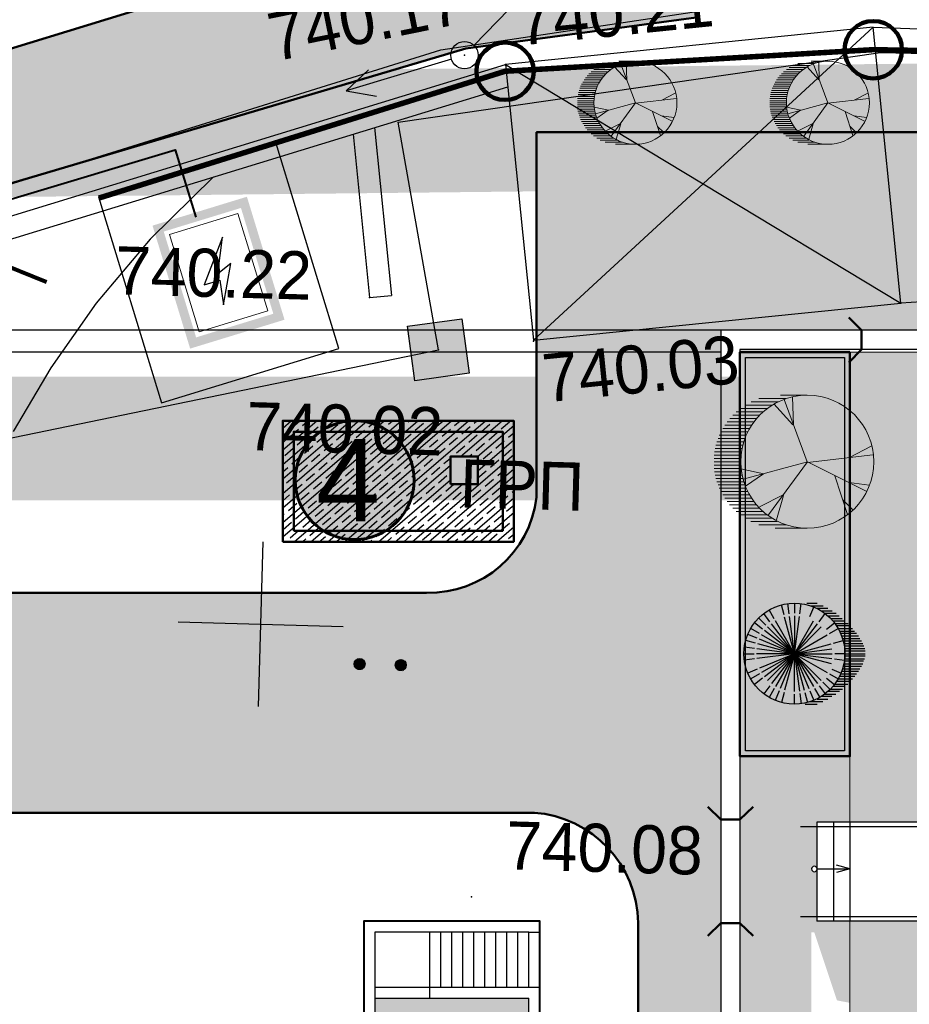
# Model space of a CAD drawing. Header units: millimetres. Extents: x -257011 to 237647566, y 2784933 to 6706507.
# Tile 21 of 256: x 10241903 to 10258082, y 2944219 to 2962128. Entities that reach past the tile are written whole.
import ezdxf
from ezdxf import colors
from ezdxf.entities.mleader import LeaderData, LeaderLine
from ezdxf.math import Vec2, Vec3

# ---------------------------------------------------------------- set-up
doc = ezdxf.new("R2010")
doc.units = ezdxf.units.MM
doc.header["$LTSCALE"] = 1000
doc.header["$PDMODE"] = 32
doc.header["$PDSIZE"] = 0.3
doc.linetypes.add('Д_ТРОТ_ТРУБА', pattern=[3, 1.5, -1.5])
doc.linetypes.add('НАВЕС_ОПОРЫ', pattern=[3, 2, -1])
for name, color, linetype in [('(001) Сетка', 92, 'Continuous'), ('(002) Рамка', 7, 'Continuous'), ('(004) Точки рельефа', 7, 'Continuous'), ('(007) Здания', 7, 'Continuous'), ('(013) Газ', 40, 'ИК_Газопровод -------г--------'), ('(013) Газопровод', 30, 'ИК_Газопровод -------г--------'), ('(022) Возд. Линии', 7, 'Continuous'), ('(025) Дорога', 7, 'Continuous'), ('(036) Растительность', 7, 'Continuous'), ('(040) Ограда', 7, 'Continuous'), ('TREE', 74, 'Continuous')]:
    doc.layers.add(name, color=color, linetype=linetype)
for name, color, linetype, lineweight in [('(032) Горизонтали утолщенные', 32, 'Continuous', 30), ('.', 7, 'Continuous', 15), ('1 chiziqlar', 7, 'Continuous', 30), ('expl', 234, 'Continuous', 13), ('Ф А С А Д', 250, 'Continuous', 15)]:
    doc.layers.add(name, color=color, linetype=linetype, lineweight=lineweight)
doc.styles.add('ATTR', font='romans.shx', dxfattribs={"width": 0.8, "height": 0.470416})
doc.styles.add('BM-431', font='txt')
doc.styles.add('D-431', font='txt', dxfattribs={"width": 2})
doc.styles.add('Roman', font='romans')
doc.styles.get("Standard").update_dxf_attribs({"font": 'ARIALN.TTF'})
doc.styles.add('X_ISO', font='isocpeui.ttf')
doc.linetypes.add('FENCELINE1', pattern='A,6.35,-2.54,[133,ltypeshp.shx,S=2.54,R=0,X=-2.54,Y=0],-2.54,25.4', length=36.83)
doc.linetypes.add('FENCELINE2', pattern='A,6.35,-2.54,[132,ltypeshp.shx,S=2.54,R=0,X=-2.54,Y=0],-2.54,25.4', length=36.83)
doc.linetypes.add('KANALIS_K', pattern='A,1,["<",Standard,S=1.8,R=0,X=-0.9,Y=-0.9],3,-1,["К",Standard,S=1.8,R=0,X=-0.9,Y=-0.9],-1,10', length=16)
doc.linetypes.add('ИК_Воздушка ------- --------', pattern='A,9,-0.6,["Z",Standard,S=1.2,R=70,X=0.6,Y=-0.65],-1', length=10.6)
doc.linetypes.add('ИК_Газопровод -------г--------', pattern='A,9,-0.6,["Г",Standard,S=1.2,R=0,X=0,Y=-0.6],-1.2', length=10.8)
doc.linetypes.add('ОГРАДА_БЕТ', pattern='A,4,["|",Standard,S=0.8,R=0,X=0,Y=-0.8],4', length=8)

# ---------------------------------------------------------------- blocks, each defined once
blk = doc.blocks.new('U1072')
blk.add_hatch(color=7).paths.add_polyline_path([(-0.5, 0.5), (0.5, 0.5), (0.5, -0.5), (-0.5, -0.5)])
at = {"color": 7}
blk.add_lwpolyline([(-0.5, 0.5), (0.5, 0.5), (0.5, -0.5), (-0.5, -0.5)], close=True, dxfattribs=at)
at = {"color": 4, "oblique": 15}
blk.add_attdef('Z', (1.239086, -0.955993), '', height=2, dxfattribs=at)
blk = doc.blocks.new('S1')
at = {"layer": '(022) Возд. Линии'}
for p, q in [((-2, 0), (-1.5, 0.25)), ((-2, 0), (-1.5, -0.25)), ((0, 0), (-2, 0))]:
    blk.add_line(p, q, dxfattribs=at)
blk = doc.blocks.new('S2')
at = {"layer": '(022) Возд. Линии'}
for p, q in [((2, 0), (1.5, 0.25)), ((0, 0), (2, 0)), ((2, 0), (1.5, -0.25))]:
    blk.add_line(p, q, dxfattribs=at)
blk = doc.blocks.new('*U1755')
at = {"layer": '(022) Возд. Линии'}
for name, p, rotation in [('S1', (0.17, 0.186), 227.5256469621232), ('S2', (-0.234, -0.078), 198.3658346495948)]:
    blk.add_blockref(name, p, dxfattribs=dict(at, rotation=rotation))
blk = doc.blocks.new('STOLB')
at = {"layer": '(022) Возд. Линии'}
blk.add_circle((0, 0), 0.25, dxfattribs=at)
blk = doc.blocks.new('*X70')
at = {"color": 0}
for p, q in [((1.87, 2.15), (2.13, 2.15)), ((1.88, 2.16), (2.12, 2.16)), ((1.9, 2.17), (2.11, 2.17)), ((1.91, 2.18), (2.09, 2.18)), ((1.94, 2.19), (2.06, 2.19)), ((1.8, 2.04), (2.2, 2.04)), ((1.8, 2.03), (2.2, 2.03)), ((1.8, 2.02), (2.2, 2.02)), ((1.8, 2.01), (2.2, 2.01)), ((1.8, 2), (2.2, 2)), ((1.8, 1.99), (2.2, 1.99)), ((1.8, 1.98), (2.2, 1.98)), ((1.8, 1.97), (2.2, 1.97)), ((1.8, 1.96), (2.2, 1.96)), ((1.81, 2.07), (2.19, 2.07)), ((1.81, 2.06), (2.19, 2.06)), ((1.81, 2.05), (2.19, 2.05)), ((1.81, 1.95), (2.19, 1.95)), ((1.81, 1.94), (2.19, 1.94)), ((1.81, 1.93), (2.19, 1.93)), ((1.82, 2.09), (2.18, 2.09)), ((1.82, 2.08), (2.18, 2.08)), ((1.82, 1.92), (2.18, 1.92)), ((1.82, 1.91), (2.18, 1.91)), ((1.83, 2.11), (2.17, 2.11)), ((1.83, 2.1), (2.17, 2.1)), ((1.83, 1.9), (2.17, 1.9)), ((1.83, 1.89), (2.17, 1.89)), ((1.84, 2.12), (2.16, 2.12)), ((1.84, 1.88), (2.16, 1.88)), ((1.85, 2.13), (2.15, 2.13)), ((1.85, 1.87), (2.15, 1.87)), ((1.86, 2.14), (2.14, 2.14)), ((1.86, 1.86), (2.14, 1.86)), ((1.87, 1.85), (2.13, 1.85)), ((1.88, 1.84), (2.12, 1.84)), ((1.9, 1.83), (2.11, 1.83)), ((1.91, 1.82), (2.09, 1.82)), ((1.94, 1.81), (2.06, 1.81))]:
    blk.add_line(p, q, dxfattribs=at)
blk = doc.blocks.new('I04100')
blk.add_circle((0, 0), 0.2)
blk.add_blockref('*X70', (-2, -2))
blk = doc.blocks.new('Setka')
at = {"layer": '(001) Сетка'}
for p, q in [((0, 1.5), (0, -1.5)), ((-1.5, 0), (1.5, 0))]:
    blk.add_line(p, q, dxfattribs=at)
blk = doc.blocks.new('kjvklglhl')
at = {"layer": '(004) Точки рельефа'}
for p in [(293.233, 535.259), (293.983, 535.111), (301.294, 530.976), (291.632, 530.802), (294.633, 530.095), (292.909, 529.889), (293.793, 519.958)]:
    blk.add_point(p, dxfattribs=at)
at = {"layer": '(007) Здания', "color": 0, "linetype": 'НАВЕС_ОПОРЫ'}
blk.add_lwpolyline([(293.983, 535.111), (294.631, 530.112), (301.294, 530.976), (300.646, 535.974)], close=True, dxfattribs=at)
for points in [[(294.631, 530.112), (300.646, 535.974)], [(293.983, 535.111), (301.294, 530.976)]]:
    blk.add_lwpolyline(points, dxfattribs=at)
at = {"layer": '(007) Здания'}
for points in [[(300.697, 535.578), (306.476, 535.529), (328.895, 535.881)], [(263.643, 524.447), (294.035, 534.706)], [(291.635, 533.896), (292.029, 530.854)], [(291.248, 533.766), (291.632, 530.802)], [(291.632, 530.802), (292.029, 530.854)]]:
    blk.add_lwpolyline(points, dxfattribs=at)
at = {"layer": '(013) Газ', "linetype": 'ИК_Воздушка ------- --------', "ltscale": 0.5, "flags": 128}
blk.add_lwpolyline([(292.909, 529.889), (292.062, 534.008), (300.797, 535.523), (378.045, 536.01), (380.152, 536.01), (380.512, 520.117), (378.614, 520.082), (373.886, 519.972), (374, 516.282), (339.283, 515.209), (339.606, 502.365), (340.619, 488.79), (341.059, 475.484), (341.059, 475.484), (344.329, 475.58), (345.717, 447.337), (345.717, 447.337)], dxfattribs=at)
at = {"layer": '(013) Газопровод', "ltscale": 0.5, "flags": 128}
blk.add_lwpolyline([(258.816, 521.941), (263.562, 522.973), (292.909, 529.889)], dxfattribs=at)
at = {"layer": '(025) Дорога', "linetype": 'Д_ТРОТ_ТРУБА', "flags": 128}
for points in [[(276.271, 401.474), (276.032, 403.339), (271.153, 441.699), (264.611, 481.335), (258.554, 519.926), (258.12, 523.201), (258.253, 523.704), (258.69, 524.198), (277.345, 530.037), (292.802, 535.347), (297.832, 536.245), (297.413, 538.591), (292.678, 537.746), (274.449, 531.593), (260.769, 526.931), (259.947, 526.822), (259.362, 527.449), (258.374, 532.486)], [(269.368, 515.247), (282.156, 517.109), (283.702, 507.914), (307.271, 511.692), (310.476, 513.628), (310.443, 515.538), (318.567, 515.917), (330.341, 516.212), (329.81, 527.423), (321.381, 528.706), (305.268, 531.339), (301.294, 530.976)]]:
    blk.add_lwpolyline(points, dxfattribs=at)
at = {"layer": '(032) Горизонтали утолщенные'}
blk.add_lwpolyline([(288.734, 532.917), (287.612, 531.752), (286.664, 530.561), (285.871, 529.364), (285.218, 528.187)], dxfattribs=at)
at = {"layer": '(040) Ограда', "linetype": 'ОГРАДА_БЕТ', "ltscale": 0.5, "flags": 128}
for points in [[(300.646, 535.974), (306.475, 535.929), (328.888, 536.281)], [(263.515, 524.826), (293.983, 535.111)]]:
    blk.add_lwpolyline(points, dxfattribs=at)
at = {"layer": '(001) Сетка'}
blk.add_blockref('Setka', (289.817, 524.81), dxfattribs=at)
at = {"layer": '(013) Газопровод', "color": 0, "linetype": 'Continuous', "zscale": 2, "rotation": 9.384772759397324}
blk.add_blockref('U1072', (292.909, 529.889), dxfattribs=at)
at = {"layer": '(022) Возд. Линии'}
for name in ['*U1755', 'STOLB']:
    blk.add_blockref(name, (293.233, 535.259), dxfattribs=at)
at = {"layer": '(036) Растительность', "linetype": 'Continuous', "xscale": 0.5, "yscale": 0.5, "zscale": 0.5}
for p in [(291.637, 524.137), (292.387, 524.137)]:
    blk.add_blockref('I04100', p, dxfattribs=at)
at = {"layer": '(004) Точки рельефа', "style": 'D-431'}
for s, rotation, p in [('740.21', 7.3837, (294.228, 535.46)), ('740.17', 13.1219, (289.776, 535.044)), ('740.03', 7.3837, (294.878, 528.986))]:
    blk.add_text(s, height=0.875, rotation=rotation, dxfattribs=at).set_placement(p)
for s, p in [('740.22', (286.991, 530.733)), ('740.02', (289.457, 527.968)), ('740.08', (294.393, 520.478))]:
    blk.add_text(s, height=0.875, dxfattribs=at).set_placement(p)
at = {"layer": '(013) Газопровод', "color": 0, "linetype": 'Continuous', "style": 'BM-431'}
blk.add_text('ГРП ', height=0.875, dxfattribs=at).set_placement((293.372, 527.035))
blk = doc.blocks.new('17')
at = {"layer": 'TREE', "color": 68, "lineweight": 20, "true_color": 0x306100}
for p, q in [((16375547, 10777897), (16376284, 10777897)), ((16375547, 10776055), (16376189, 10777778)), ((16375932, 10777072), (16375955, 10777838)), ((16376140, 10777805), (16376884, 10777805)), ((16375943, 10777072), (16376470, 10777658)), ((16376347, 10777713), (16377104, 10777713)), ((16376516, 10777620), (16377265, 10777620)), ((16376661, 10777528), (16377389, 10777528)), ((16376767, 10777436), (16377515, 10777436)), ((16376865, 10777344), (16377610, 10777344)), ((16376947, 10777252), (16377692, 10777252)), ((16377022, 10777160), (16377766, 10777160)), ((16377829, 10777068), (16377084, 10777068)), ((16377151, 10776976), (16377888, 10776976)), ((16377190, 10776884), (16377939, 10776884)), ((16377982, 10776792), (16377237, 10776792)), ((16378017, 10776699), (16377272, 10776699)), ((16374374, 10776171), (16373777, 10776487)), ((16377304, 10776607), (16378052, 10776607)), ((16378077, 10776515), (16377335, 10776515)), ((16377355, 10776423), (16378098, 10776423)), ((16375545, 10776036), (16373730, 10776246)), ((16378111, 10776331), (16377369, 10776331)), ((16377381, 10776239), (16378126, 10776239)), ((16378126, 10776147), (16377386, 10776147)), ((16375545, 10776051), (16373917, 10775240)), ((16375545, 10776051), (16377325, 10775571)), ((16375545, 10776051), (16376623, 10774580)), ((16376751, 10775721), (16377384, 10775856)), ((16377378, 10775870), (16378127, 10775870)), ((16378126, 10775963), (16377390, 10775963)), ((16377394, 10776055), (16378126, 10776055)), ((16374784, 10775661), (16374433, 10774595)), ((16376763, 10775721), (16377255, 10775376)), ((16378080, 10775594), (16377327, 10775594)), ((16377351, 10775686), (16378099, 10775686)), ((16378115, 10775778), (16377370, 10775778)), ((16374386, 10775481), (16373835, 10775406)), ((16377237, 10775318), (16377982, 10775318)), ((16378017, 10775410), (16377276, 10775410)), ((16377308, 10775502), (16378050, 10775502)), ((16376201, 10775120), (16376400, 10774445)), ((16376213, 10775135), (16376868, 10774805)), ((16377829, 10775042), (16377088, 10775042)), ((16377147, 10775134), (16377884, 10775134)), ((16377939, 10775226), (16377198, 10775226)), ((16374561, 10775000), (16374292, 10774730)), ((16376861, 10774765), (16377610, 10774765)), ((16377696, 10774857), (16376947, 10774857)), ((16377022, 10774949), (16377766, 10774949)), ((16377265, 10774489), (16376512, 10774489)), ((16376652, 10774581), (16377414, 10774581)), ((16377515, 10774673), (16376763, 10774673)), ((16375547, 10774213), (16376438, 10774213)), ((16376888, 10774305), (16376124, 10774305)), ((16376376, 10774397), (16377108, 10774397))]:
    blk.add_line(p, q, dxfattribs=at)
blk.add_circle((16375547, 10776055), 1842, dxfattribs=at)
at = {"layer": 'TREE', "color": 68, "lineweight": 20, "true_color": 0x306100, "style": 'ATTR', "width": 0.8, "flags": 9}
blk.add_attdef('ESTCODE', (16375545, 10776051), '', height=21.5, dxfattribs=at)
blk = doc.blocks.new('dshgts')
h = blk.add_hatch()
h.set_pattern_fill('JIS_STN_1E', color=142, scale=200, angle=355.6832, style=0)
h.set_pattern_definition([(40.683213, (3111448.16, -5389468.48), (-130.375251, 151.665072), []), (40.683213, (3111588.76, -5389479.1), (-130.375251, 151.665072), [200, -100])])
h.paths.add_polyline_path([(4247122, -1140664), (4247122, -1142864), (4251322, -1142864), (4251322, -1140664)])
h.paths.add_polyline_path([(4250172, -1141814), (4250172, -1141314), (4250672, -1141314), (4250672, -1141814)], flags=16)
at = {"lineweight": 50, "ltscale": 1000}
for points in [[(4247122, -1142864), (4247122, -1140664), (4251322, -1140664), (4251322, -1142864)], [(4247322, -1142664), (4247322, -1140864), (4251122, -1140864), (4251122, -1142664)], [(4250172, -1141814), (4250172, -1141314), (4250672, -1141314), (4250672, -1141814)]]:
    blk.add_lwpolyline(points, close=True, dxfattribs=at)
blk = doc.blocks.new('gstrhsrth')
at = {"layer": '(040) Ограда', "linetype": 'KANALIS_K', "ltscale": 1000}
h = blk.add_hatch(color=256, dxfattribs=at)
h.set_gradient(color1=(255, 0, 0), color2=(209, 0, 0), one_color=1, tint=0.41, name='INVSPHERICAL')
h.paths.add_polyline_path([(4274197, -1313201), (4271397, -1313201), (4271397, -1316801), (4274197, -1316801)])
for p, q in [((4272397, -1313201), (4272397, -1312001)), ((4272597, -1313001), (4272597, -1312001)), ((4272797, -1313001), (4272797, -1312001)), ((4272997, -1313001), (4272997, -1312001)), ((4273197, -1313001), (4273197, -1312001)), ((4273397, -1313001), (4273397, -1312001)), ((4273597, -1313001), (4273597, -1312001)), ((4273797, -1313001), (4273797, -1312001)), ((4273997, -1313001), (4273997, -1312001)), ((4274197, -1312001), (4274397, -1312001)), ((4274397, -1313001), (4274397, -1312001))]:
    blk.add_line(p, q)
at = {"lineweight": 30}
for p, q in [((4274197, -1313001), (4274197, -1312001)), ((4271397, -1313001), (4274397, -1313001)), ((4271397, -1313201), (4274197, -1313201))]:
    blk.add_line(p, q, dxfattribs=at)
at = {"lineweight": 40}
blk.add_lwpolyline([(4274397, -1313001), (4274397, -1311801), (4271197, -1311801), (4271197, -1317001), (4274397, -1317001), (4274397, -1313001)], dxfattribs=at)
at = {"lineweight": 30}
for points in [[(4274197, -1312001), (4271397, -1312001), (4271397, -1313201)], [(4271397, -1313201), (4271397, -1316801), (4274197, -1316801), (4274197, -1313201)]]:
    blk.add_lwpolyline(points, dxfattribs=at)
blk = doc.blocks.new('16')
h = blk.add_hatch(color=256)
h.dxf.hatch_style = 1
h.set_gradient(color1=(153, 204, 102), one_color=1, tint=1, name='SPHERICAL')
h.paths.add_polyline_path([(16382639, 10776741, 1), (16386324, 10776741, 1)])
blk.add_circle((16384481, 10776741), 1842)
at = {"layer": 'TREE'}
for p, q in [((16384102, 10778156), (16384005, 10778520)), ((16384290, 10778196), (16384241, 10778567)), ((16384481, 10778583), (16384481, 10778214)), ((16384673, 10778196), (16384722, 10778567)), ((16384938, 10778583), (16385310, 10778583)), ((16385044, 10778100), (16385186, 10778442)), ((16385074, 10778491), (16385524, 10778491)), ((16385282, 10778398), (16385700, 10778398)), ((16383442, 10777780), (16383179, 10778043)), ((16383584, 10777909), (16383360, 10778202)), ((16383746, 10778014), (16383560, 10778336)), ((16384481, 10776741), (16384124, 10778075)), ((16384481, 10776741), (16384302, 10778103)), ((16384481, 10778122), (16384481, 10776741)), ((16384481, 10776741), (16384661, 10778103)), ((16385378, 10777909), (16385603, 10778202)), ((16385450, 10778306), (16385862, 10778306)), ((16385595, 10778214), (16385999, 10778214)), ((16385701, 10778122), (16386115, 10778122)), ((16385799, 10778030), (16386226, 10778030)), ((16383208, 10777476), (16382886, 10777662)), ((16383317, 10777634), (16383020, 10777862)), ((16384481, 10776741), (16383504, 10777717)), ((16384481, 10776741), (16383643, 10777834)), ((16384481, 10776741), (16383791, 10777937)), ((16384481, 10776741), (16385172, 10777937)), ((16384481, 10776741), (16385320, 10777834)), ((16384481, 10776741), (16385458, 10777717)), ((16385646, 10777634), (16385943, 10777862)), ((16385755, 10777476), (16386077, 10777662)), ((16385881, 10777938), (16386324, 10777938)), ((16385956, 10777846), (16386436, 10777846)), ((16386517, 10777754), (16386019, 10777754)), ((16386085, 10777662), (16386598, 10777662)), ((16383119, 10777305), (16382780, 10777445)), ((16384481, 10776741), (16383285, 10777431)), ((16384481, 10776741), (16383384, 10777583)), ((16384481, 10776741), (16385678, 10777431)), ((16386124, 10777569), (16386671, 10777569)), ((16386744, 10777477), (16386171, 10777477)), ((16386812, 10777385), (16386207, 10777385)), ((16386238, 10777293), (16386872, 10777293)), ((16383020, 10776933), (16382655, 10776981)), ((16383056, 10777122), (16382702, 10777217)), ((16384481, 10776741), (16383147, 10777098)), ((16384481, 10776741), (16383207, 10777268)), ((16384481, 10776741), (16385816, 10777098)), ((16385907, 10777122), (16386261, 10777217)), ((16386924, 10777201), (16386269, 10777201)), ((16386289, 10777109), (16386975, 10777109)), ((16387013, 10777017), (16386304, 10777017)), ((16386316, 10776925), (16387043, 10776925)), ((16382639, 10776741), (16383008, 10776741)), ((16384481, 10776741), (16383100, 10776741)), ((16384481, 10776741), (16383114, 10776920)), ((16384481, 10776741), (16383114, 10776561)), ((16384481, 10776741), (16383207, 10776213)), ((16384481, 10776741), (16383285, 10776050)), ((16384481, 10776741), (16383384, 10775898)), ((16384481, 10776741), (16383504, 10775764)), ((16384481, 10776741), (16383643, 10775648)), ((16384481, 10776741), (16383791, 10775544)), ((16384481, 10776741), (16383956, 10775471)), ((16384481, 10776741), (16384124, 10775406)), ((16384481, 10776741), (16385848, 10776920)), ((16384481, 10776741), (16385863, 10776741)), ((16384481, 10776741), (16385458, 10775764)), ((16384481, 10776741), (16385816, 10776383)), ((16384481, 10776741), (16385678, 10776050)), ((16384481, 10776741), (16385848, 10776561)), ((16384481, 10776741), (16385320, 10775648)), ((16384481, 10776741), (16385172, 10775544)), ((16384481, 10776741), (16384839, 10775406)), ((16384481, 10776741), (16385007, 10775471)), ((16384481, 10776741), (16384661, 10775378)), ((16384481, 10775359), (16384481, 10776741)), ((16386324, 10776741), (16385955, 10776741)), ((16387056, 10776833), (16386320, 10776833)), ((16387056, 10776648), (16386324, 10776648)), ((16386328, 10776741), (16387065, 10776741)), ((16383020, 10776548), (16382655, 10776500)), ((16385942, 10776548), (16386308, 10776500)), ((16386928, 10776280), (16386262, 10776280)), ((16386285, 10776372), (16386975, 10776372)), ((16387005, 10776464), (16386305, 10776464)), ((16386313, 10776556), (16387035, 10776556)), ((16383119, 10776176), (16382780, 10776036)), ((16383208, 10776005), (16382886, 10775819)), ((16383317, 10775847), (16383020, 10775619)), ((16385646, 10775847), (16385943, 10775619)), ((16385755, 10776005), (16386077, 10775819)), ((16385844, 10776176), (16386183, 10776036)), ((16386680, 10775912), (16386132, 10775912)), ((16386171, 10776004), (16386744, 10776004)), ((16386812, 10776096), (16386211, 10776096)), ((16386242, 10776188), (16386872, 10776188)), ((16383584, 10775572), (16383360, 10775279)), ((16385378, 10775572), (16385603, 10775279)), ((16385521, 10775701), (16385784, 10775438)), ((16386333, 10775543), (16385881, 10775543)), ((16385956, 10775635), (16386427, 10775635)), ((16386517, 10775727), (16386023, 10775727)), ((16386081, 10775819), (16386603, 10775819)), ((16383746, 10775467), (16383560, 10775145)), ((16383918, 10775381), (16383776, 10775039)), ((16384102, 10775325), (16384005, 10774961)), ((16384481, 10774898), (16384481, 10775267)), ((16384673, 10775285), (16384722, 10774914)), ((16384861, 10775325), (16384958, 10774961)), ((16385044, 10775381), (16385186, 10775039)), ((16385217, 10775467), (16385402, 10775145)), ((16385849, 10775175), (16385446, 10775175)), ((16385587, 10775267), (16385995, 10775267)), ((16386119, 10775359), (16385697, 10775359)), ((16385795, 10775451), (16386230, 10775451)), ((16384868, 10774898), (16385306, 10774898)), ((16385511, 10774991), (16385058, 10774991)), ((16385310, 10775083), (16385695, 10775083))]:
    blk.add_line(p, q, dxfattribs=at)
at = {"layer": 'TREE', "style": 'ATTR', "width": 0.8, "flags": 9}
blk.add_attdef('ESTCODE', (16384481, 10776741), '', height=21.5, dxfattribs=at)
blk = doc.blocks.new('ergrtshjs')
at = {"layer": '.', "lineweight": 0, "ltscale": 1000}
h = blk.add_hatch(dxfattribs=at)
h.set_pattern_fill('AR-SAND', color=252, scale=10)
h.set_pattern_definition([(37.5, (0, -27743), (-16.000313, 489.413237), [0, -386.08, 0, -431.8, 0, -412.75]), (7.5, (0, -27743), (449.52328, 716.8251), [0, -208.28, 0, -347.98, 0, -133.35]), (327.5, (-312.4, -27743), (790.99237, 1.437185), [0, -127, 0, -457.2, 0, -596.9]), (317.5, (-312.4, -27743), (763.55645, 222.92932), [0, -63.5, 0, -299.72, 0, -342.9])])
h.paths.add_polyline_path([(4221959, -1157822), (4191659, -1157822), (4191659, -1165772), (4193109, -1165772), (4193109, -1159272), (4220509, -1159272), (4220509, -1166372), (4221959, -1166372)])
h.paths.add_polyline_path([(4193109, -1173772), (4191659, -1173772), (4191659, -1176722), (4196959, -1176722), (4196959, -1175272), (4193109, -1175272)])
h.paths.add_polyline_path([(4221959, -1171476), (4221959, -1168172), (4220509, -1168172), (4220509, -1175272), (4207359, -1175272), (4207359, -1176722), (4221959, -1176722)])
at = {"color": 0}
for p, q in [((4220509, -1166372), (4222559, -1166372)), ((4221959, -1166372), (4221959, -1168172)), ((4222259, -1166372), (4222259, -1168172)), ((4222559, -1166372), (4222559, -1168172)), ((4220509, -1168172), (4222559, -1168172))]:
    blk.add_line(p, q, dxfattribs=at)
at = {"color": 204, "linetype": 'FENCELINE1', "lineweight": 30, "ltscale": 20}
blk.add_line((4220509, -1168092), (4222859, -1168092), dxfattribs=at)
at = {"lineweight": 0, "ltscale": 1000}
for points in [[(4191659, -1166372), (4191659, -1157822), (4221959, -1157822), (4221959, -1166372)], [(4221959, -1168172), (4221959, -1176722), (4207359, -1176722)]]:
    blk.add_lwpolyline(points, dxfattribs=at)
at = {"color": 204, "linetype": 'FENCELINE1', "lineweight": 30, "ltscale": 20}
blk.add_lwpolyline([(4222859, -1166452), (4220509, -1166452)], dxfattribs=at)
at = {"layer": 'expl', "lineweight": 30}
for p, q in [((4221959, -1167222), (4222202, -1167155)), ((4222558, -1167222), (4221959, -1167222)), ((4221959, -1167222), (4222202, -1167289))]:
    blk.add_line(p, q, dxfattribs=at)
blk.add_circle((4222608, -1167222), 50, dxfattribs=at)

msp = doc.modelspace()

# ---------------------------------------------------------------- hatches: boundary and pattern name
at = {"layer": '.', "lineweight": 50, "ltscale": 1000, "transparency": 33554687}
h = msp.add_hatch(color=256, dxfattribs=at)
h.dxf.hatch_style = 1
h.set_gradient(color1=(132, 132, 132), color2=(132, 132, 132), tint=1)
h.paths.add_polyline_path([(10214551.176, 2950278.953), (10214965.149, 2951129.996), (10215842.918, 2951474.606), (10250017.13, 2961603.879), (10254203.696, 2962167.123), (10253559.585, 2964581.005), (10249506.562, 2963984.407), (10237347.598, 2960256.889), (10217306.905, 2954070.516), (10216446.695, 2954288.73), (10215973.868, 2954913.711), (10215719.469, 2955930.624), (10215034.03, 2959640.798), (10210781.798, 2958722.282), (10211192.403, 2955490.266), (10211551.731, 2946409.822), (10225776.558, 2827424.621), (10229562.641, 2827877.252), (10227005.562, 2852720.88), (10225345.538, 2868401.48), (10222453.47, 2889877.668), (10219897.156, 2908291.129), (10217029.885, 2929600.97)])
at = {"ltscale": 1000}
h = msp.add_hatch(dxfattribs=at)
h.set_pattern_fill('AR-SAND', color=252, scale=15, angle=266, style=0)
h.set_pattern_definition([(303.5, (0, -2512711.3), (734.005765, -27.267607), [0, -579.12, 0, -647.7, 0, -619.125]), (273.5, (0, -2512711.3), (1025.58269, -747.64719), [0, -312.42, 0, -521.97, 0, -200.025]), (233.5, (32.7, -2512243.8), (-80.614732, -1183.74871), [0, -190.5, 0, -685.8, 0, -895.35]), (223.5, (32.7, -2512243.8), (253.68491, -1165.87085), [0, -95.25, 0, -449.58, 0, -514.35])])
edge = h.paths.add_edge_path()
edge.add_line((10291002.532, 2960081.172), (10251302.532, 2960081.172))
edge.add_line((10251302.532, 2960081.172), (10251302.532, 2953441.587))
edge.add_arc((10249347.869, 2953672.358), 1968.239, 268.6947902, 353.2667331, ccw=False)
edge.add_line((10249303.036, 2951704.63), (10220352.394, 2951704.63))
edge.add_line((10220352.394, 2951704.63), (10215991.367, 2950337.707))
edge.add_line((10215991.367, 2950337.707), (10216373.559, 2947704.63))
edge.add_line((10216373.559, 2947704.63), (10251259.401, 2947704.63))
edge.add_arc((10251111.735, 2945668.945), 2041.034, 0.8726, 85.851123, ccw=False)
edge.add_line((10253152.532, 2945700.028), (10253152.532, 2939686.378))
edge.add_line((10253152.532, 2939686.378), (10239515.793, 2939686.378))
edge.add_line((10239515.793, 2939686.378), (10239243.473, 2942151.667))
edge.add_line((10239243.473, 2942151.667), (10236395.713, 2941837.099))
edge.add_line((10236395.713, 2941837.099), (10237195.679, 2935187.83))
edge.add_line((10237195.679, 2935187.83), (10239978.751, 2935495.253))
edge.add_line((10239978.751, 2935495.253), (10239670.439, 2938286.378))
edge.add_line((10239670.439, 2938286.378), (10257002.532, 2938286.378))
edge.add_line((10257002.532, 2938286.378), (10257002.532, 2941331.17))
edge.add_line((10257002.532, 2941331.17), (10256452.532, 2941331.17))
edge.add_line((10256452.532, 2941331.17), (10256302.532, 2941331.17))
edge.add_line((10256302.532, 2941331.17), (10256302.532, 2941481.17))
edge.add_line((10256302.532, 2941481.17), (10256302.532, 2945531.17))
edge.add_line((10256302.532, 2945531.17), (10256352.532, 2945531.17))
edge.add_line((10256352.532, 2945531.17), (10256765.947, 2944290.927))
edge.add_line((10256765.947, 2944290.927), (10257002.532, 2944245.121))
edge.add_line((10257002.532, 2944245.121), (10257002.532, 2945731.166))
edge.add_line((10257002.532, 2945731.166), (10256402.532, 2945731.166))
edge.add_line((10256402.532, 2945731.166), (10256402.532, 2946690.317))
edge.add_arc((10256353.376, 2946681.169), 50, -180, 10.5422531, ccw=False)
edge.add_arc((10256353.376, 2946681.169), 50, 10.5422531, 180, ccw=False)
edge.add_line((10256402.532, 2946690.317), (10256402.532, 2947531.172))
edge.add_line((10256402.532, 2947531.172), (10257002.532, 2947531.172))
edge.add_line((10257002.532, 2947531.172), (10257002.532, 2956131.172))
edge.add_line((10257002.532, 2956131.172), (10255002.532, 2956131.172))
edge.add_line((10255002.532, 2956131.172), (10255002.532, 2939686.378))
edge.add_line((10255002.532, 2939686.378), (10254652.532, 2939686.378))
edge.add_line((10254652.532, 2939686.378), (10254652.532, 2956481.172))
edge.add_line((10254652.532, 2956481.172), (10287702.532, 2956481.172))
edge.add_line((10287702.532, 2956481.172), (10287702.532, 2954865.572))
edge.add_line((10287702.532, 2954865.572), (10287702.532, 2932281.172))
edge.add_line((10287702.532, 2932281.172), (10255060.096, 2932281.172))
edge.add_line((10255060.096, 2932281.172), (10255060.096, 2928681.172))
edge.add_line((10255060.096, 2928681.172), (10291002.532, 2928681.172))
edge.add_line((10291002.532, 2928681.172), (10291002.532, 2960081.172))
edge = h.paths.add_edge_path(flags=17)
edge.add_line((10277302.532, 2936681.172), (10287352.532, 2936681.172))
edge.add_line((10287352.532, 2936681.172), (10287352.532, 2937181.172))
edge.add_line((10287352.532, 2937181.172), (10287302.532, 2937181.172))
edge.add_line((10287302.532, 2937181.172), (10276102.532, 2937181.172))
edge.add_line((10276102.532, 2937181.172), (10276102.532, 2935181.172))
edge.add_line((10276102.532, 2935181.172), (10275187.508, 2935181.172))
edge.add_arc((10275187.532, 2935131.172), 50, 0, 90.0280029, ccw=False)
edge.add_arc((10275187.532, 2935131.172), 50, -180, 0, ccw=False)
edge.add_arc((10275187.532, 2935131.172), 50, 90.0280029, 180, ccw=False)
edge.add_line((10275187.508, 2935181.172), (10272517.532, 2935181.172))
edge.add_arc((10272517.532, 2935131.172), 50, 0, 89.9999998, ccw=False)
edge.add_arc((10272517.532, 2935131.172), 50, -180, 0, ccw=False)
edge.add_arc((10272517.532, 2935131.172), 50, 89.9999998, 180, ccw=False)
edge.add_line((10272517.532, 2935181.172), (10271602.532, 2935181.172))
edge.add_line((10271602.532, 2935181.172), (10271602.532, 2937181.172))
edge.add_line((10271602.532, 2937181.172), (10257002.532, 2937181.172))
edge.add_line((10257002.532, 2937181.172), (10257002.532, 2938286.378))
edge.add_line((10257002.532, 2938286.378), (10255002.532, 2938286.378))
edge.add_line((10255002.532, 2938286.378), (10255002.532, 2936681.172))
edge.add_line((10255002.532, 2936681.172), (10270602.532, 2936681.172))
edge.add_line((10270602.532, 2936681.172), (10270602.532, 2932631.172))
edge.add_line((10270602.532, 2932631.172), (10277302.532, 2932631.172))
edge.add_line((10277302.532, 2932631.172), (10277302.532, 2936681.172))
at = {"lineweight": 50}
h = msp.add_hatch(color=1, dxfattribs=at)
h.set_gradient(color1=(255, 255, 255), one_color=1, tint=1)
h.paths.add_polyline_path([(10249075.088, 2953752.773, 1), (10246913.742, 2953752.773, 1)])
at = {"layer": 'Ф А С А Д', "linetype": 'KANALIS_K', "ltscale": 1000}
h = msp.add_hatch(dxfattribs=at)
h.set_pattern_fill('CROSS', color=92, scale=40, angle=95)
h.set_pattern_definition([(95, (0, -2512711.3), (-275.171012, 230.8958947), [127, -381]), (185, (57.72, -2512642.52), (-230.8958947, -275.171012), [127, -381])])
h.paths.add_polyline_path([(10287305.792, 2936681.172), (10277302.532, 2936681.172), (10277302.532, 2932681.172), (10287305.792, 2932681.172)])
h.paths.add_polyline_path([(10254752.532, 2936681.172), (10270602.532, 2936681.172), (10270602.532, 2932681.172), (10254752.532, 2932681.172), (10221043.464, 2927798.955), (10220416.701, 2932240.063)])
h.paths.add_polyline_path([(10257002.532, 2956081.172), (10257002.532, 2948731.172), (10255002.532, 2948731.172), (10255002.532, 2956081.172)])

# ---------------------------------------------------------------- linework, layer by layer
at = {"layer": '(002) Рамка', "color": 0, "lineweight": 60, "ltscale": 1000}
msp.add_circle((10247994.415, 2953752.773), 1080.673, dxfattribs=at)
at = {"layer": '(022) Возд. Линии', "color": 6, "linetype": 'Continuous', "lineweight": 140}
for centre in [(10257427.233, 2961582.388), (10250729.509, 2961189.527)]:
    msp.add_circle(centre, 521.317, dxfattribs=at)
at = {"lineweight": 50, "ltscale": 1000}
for points in [[(10253559.585, 2964581.005), (10249506.562, 2963984.407), (10235336.775, 2959640.44), (10217306.905, 2954070.516), (10216446.695, 2954288.73), (10215973.868, 2954913.711), (10215719.469, 2955930.624), (10215034.03, 2959640.798)], [(10229562.641, 2827877.252), (10227005.562, 2852720.88), (10225345.538, 2868401.48), (10222453.47, 2889877.668), (10219897.156, 2908291.129), (10217029.885, 2929600.97), (10214551.176, 2950278.953), (10214965.149, 2951129.996), (10215842.918, 2951474.606), (10250017.13, 2961603.879), (10254203.696, 2962167.123)], [(10256981.739, 2956713.752), (10257212.82, 2956481.172), (10257212.82, 2956131.172), (10256981.739, 2955892.22)], [(10254419.952, 2947809.845), (10254652.532, 2947578.764), (10255002.532, 2947578.764), (10255241.484, 2947809.845)], [(10254419.952, 2945462.625), (10254652.532, 2945693.707), (10255002.532, 2945693.707), (10255241.484, 2945462.625)]]:
    msp.add_lwpolyline(points, dxfattribs=at)
at = {"color": 1, "ltscale": 0.1, "const_width": 100}
msp.add_lwpolyline([(10367637.944, 2958413.917), (10339299.453, 2959975.105), (10290114.083, 2961015.24), (10285634.352, 2961109.974), (10257427.233, 2961582.388), (10250729.509, 2961189.527), (10243340.849, 2958882.505)], dxfattribs=at)
at = {"color": 5, "linetype": 'FENCELINE2', "lineweight": 80, "ltscale": 0.1}
msp.add_lwpolyline([(10285459.304, 2961112.905), (10257427.233, 2961582.388), (10250729.509, 2961189.527), (10243340.849, 2958882.505)], dxfattribs=at)
at = {"color": 150}
for points in [[(10254652.532, 2956481.172), (10236278.824, 2956481.172), (10235172.153, 2960387.815)], [(10254652.532, 2956081.172), (10235976.396, 2956081.172), (10234787.297, 2960278.793)], [(10254652.532, 2938286.378), (10254652.532, 2932281.172), (10287702.532, 2932281.172), (10287702.532, 2954865.572), (10287702.532, 2956481.172), (10254652.532, 2956481.172), (10254652.532, 2939686.378)], [(10255002.532, 2938286.378), (10255002.532, 2932631.172), (10287352.532, 2932631.172), (10287352.532, 2954631.172), (10287352.532, 2956131.172), (10255002.532, 2956131.172), (10255002.532, 2939686.378)]]:
    msp.add_lwpolyline(points, dxfattribs=at)
at = {"lineweight": 50, "ltscale": 1000}
msp.add_lwpolyline([(10255060.096, 2932681.172), (10255060.096, 2928681.172), (10291002.532, 2928681.172), (10291002.532, 2960081.172), (10251302.532, 2960081.172), (10251302.532, 2953441.587, -0.386730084), (10249303.036, 2951704.63), (10220352.394, 2951704.63), (10215991.367, 2950337.707), (10216373.559, 2947704.63), (10251259.401, 2947704.63, -0.388770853), (10253152.532, 2945700.028), (10253152.532, 2939686.378)], format="xyb", dxfattribs=at)
msp.add_lwpolyline([(10257002.532, 2956081.172), (10257002.532, 2948731.172), (10255002.532, 2948731.172), (10255002.532, 2956081.172)], close=True, dxfattribs=at)
at = {"color": 92, "lineweight": 30, "ltscale": 1000}
msp.add_lwpolyline([(10256902.532, 2955981.172), (10256902.532, 2948831.172), (10255102.532, 2948831.172), (10255102.532, 2955981.172)], close=True, dxfattribs=at)

# ---------------------------------------------------------------- block references
at = {"lineweight": 5, "xscale": 999.9999999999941, "yscale": 999.9999999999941, "zscale": 999.9999999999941, "rotation": 358.3893224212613}
msp.add_blockref('kjvklglhl', (9941829.75, 2434677.112), dxfattribs=at)
at = {"color": 150, "lineweight": 100}
for name, p, xscale, yscale, zscale in [('17', (16958394.648, -1451853.814), -0.4094698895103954, 0.4094698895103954, 0.4094698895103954), ('17', (16961894.648, -1451853.814), -0.4094698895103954, 0.4094698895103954, 0.4094698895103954), ('17', (21014782.205, -4125662.327), -0.6569891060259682, 0.6569891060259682, 0.6569891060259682), ('16', (2087373.356, -2422237.733), 0.4985583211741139, 0.4985583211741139, 0.4985583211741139)]:
    msp.add_blockref(name, p, dxfattribs=dict(at, xscale=xscale, yscale=yscale, zscale=zscale))
at = {"lineweight": 50, "xscale": -1}
msp.add_blockref('ergrtshjs', (14478961.76, 4113903.058), dxfattribs=at)
at = {"lineweight": 50}
msp.add_blockref('dshgts', (5999564.631, 4095496.256), dxfattribs=at)
at = {"lineweight": 50, "rotation": 0.003800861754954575}
msp.add_blockref('gstrhsrth', (5976879.619, 4257246.546), dxfattribs=at)

# ---------------------------------------------------------------- texts
at = {"color": 250, "insert": (10248454.39, 2953750.819, 0), "char_height": 1500, "width": 156685.73039, "attachment_point": 6, "style": 'Roman'}
msp.add_mtext('\\pt64500;{\\fArial|b0|i0|c0|p34;4}', dxfattribs=at)

# ---------------------------------------------------------------- next in the draw order: leaders
at = {"ltscale": 250}
ml = msp.add_multileader_mtext('Standard', dxfattribs=at)
ml.set_content('АВВГ-(4x35) мм2 L=96 на Теплоносос\\Pв ПВХ тр.в траншее в земле. от {\\C0;ТП}', color=256, style='X_ISO')
ml.set_leader_properties()
ml.build(insert=Vec2(0, 0))
ml.multileader.update_dxf_attribs({"text_left_attachment_type": 6, "text_right_attachment_type": 6, "dogleg_length": 0.002, "arrow_head_size": 470.717, "scale": 500})
ctx = ml.context
ctx.base_point, ctx.scale, ctx.char_height, ctx.arrow_head_size, ctx.landing_gap_size, ctx.plane_origin, ctx.plane_x_axis, ctx.plane_y_axis = Vec3(10608578.136, 2963984.565), 500, 784.52892, 470.717, 0, Vec3(10593163.695, 2941475.424), Vec3(0.999942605, 0.010713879), Vec3(-0.010713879, 0.999942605)
ctx.left_attachment, ctx.right_attachment, ctx.text_align_type = 6, 6, 1
notes = []
notes.append((ctx, [(1, (1, 1, 0), (10608577.509, 2963984.558), (0.999942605, 0.010713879), 0.628, [(1, [(10603694.136, 2953153.697)], 0, [])])]))
ctx.mtext.insert, ctx.mtext.text_direction, ctx.mtext.rotation, ctx.mtext.width, ctx.mtext.alignment, ctx.mtext.flow_direction = Vec3(10618177.731, 2965107.365), Vec3(0.999942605, 0.010713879), 0.010714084, 19312.2629, 2, 5
ctx.mtext.has_bg_fill, ctx.mtext.bg_color, ctx.mtext.bg_scale_factor, ctx.mtext.bg_transparency, ctx.mtext.use_window_bg_color = 1, -1023410172, 1.1, 0, 0
for ctx, leaders in notes:
    for number, flags, end, landing, length, lines in leaders:
        leader = LeaderData()
        leader.index, (leader.has_last_leader_line, leader.has_dogleg_vector, leader.attachment_direction) = number, flags
        leader.last_leader_point, leader.dogleg_vector, leader.dogleg_length = Vec3(end), Vec3(landing), length
        for number, points, colour, breaks in lines:
            line = LeaderLine()
            line.index, line.vertices, line.color, line.breaks = number, Vec3.list(points), colors.encode_raw_color(colour), breaks
            leader.lines.append(line)
        ctx.leaders.append(leader)

# ---------------------------------------------------------------- next in the draw order: leaders
ml = msp.add_multileader_mtext('Standard', dxfattribs=at)
ml.set_content('АВВГ-(4x10) мм2 L=17 на Теплоносос\\Pв ПВХ тр.в траншее в земле. от ДЭС', color=256, style='X_ISO')
ml.set_leader_properties()
ml.build(insert=Vec2(0, 0))
ml.multileader.update_dxf_attribs({"text_left_attachment_type": 6, "text_right_attachment_type": 6, "dogleg_length": 0.002, "arrow_head_size": 470.717, "scale": 500})
ctx = ml.context
ctx.base_point, ctx.scale, ctx.char_height, ctx.arrow_head_size, ctx.landing_gap_size, ctx.plane_origin = Vec3(10613537.28, 2954533.618), 500, 784.52892, 470.717, 0, Vec3(10594659.617, 2938200.178)
ctx.left_attachment, ctx.right_attachment, ctx.text_align_type = 6, 6, 1
notes = []
notes.append((ctx, [(1, (1, 1, 0), (10613536.653, 2954533.618), (1, 0), 0.628, [(1, [(10608879.832, 2959403.187)], 0, [])])]))
ctx.mtext.insert, ctx.mtext.width, ctx.mtext.alignment, ctx.mtext.flow_direction = Vec3(10623280.892, 2955553.506), 19821.35298, 2, 5
ctx.mtext.has_bg_fill, ctx.mtext.bg_color, ctx.mtext.bg_scale_factor, ctx.mtext.bg_transparency, ctx.mtext.use_window_bg_color = 1, -1023410172, 1.1, 0, 0
for ctx, leaders in notes:
    for number, flags, end, landing, length, lines in leaders:
        leader = LeaderData()
        leader.index, (leader.has_last_leader_line, leader.has_dogleg_vector, leader.attachment_direction) = number, flags
        leader.last_leader_point, leader.dogleg_vector, leader.dogleg_length = Vec3(end), Vec3(landing), length
        for number, points, colour, breaks in lines:
            line = LeaderLine()
            line.index, line.vertices, line.color, line.breaks = number, Vec3.list(points), colors.encode_raw_color(colour), breaks
            leader.lines.append(line)
        ctx.leaders.append(leader)

# ---------------------------------------------------------------- next in the draw order: linework, layer by layer
at = {"color": 5, "linetype": 'FENCELINE2', "lineweight": 80, "ltscale": 0.1}
msp.add_line((10240678.879, 2958056.482), (10242390.009, 2957358.81), dxfattribs=at)

# ---------------------------------------------------------------- next in the draw order: leaders
at = {"ltscale": 250}
ml = msp.add_multileader_mtext('Standard', dxfattribs=at)
ml.set_content('ТП-ГКТП c \\PТМ-100кВа (Проект)', color=256, style='X_ISO')
ml.set_leader_properties()
ml.build(insert=Vec2(0, 0))
ml.multileader.update_dxf_attribs({"text_left_attachment_type": 6, "text_right_attachment_type": 6, "dogleg_length": 0.0016, "arrow_head_size": 600, "scale": 500})
ctx = ml.context
ctx.base_point, ctx.scale, ctx.char_height, ctx.arrow_head_size, ctx.landing_gap_size, ctx.plane_origin = Vec3(10545642.671, 2967263.315), 500, 1000, 600, 0, Vec3(10558490.503, 2935182.895)
ctx.left_attachment, ctx.right_attachment, ctx.text_align_type = 6, 6, 1
notes = []
notes.append((ctx, [(1, (1, 1, 0), (10558738.925, 2967263.315), (-1, 0), 0.8, [(0, [(10560078.263, 2958176.325)], 0, [])])]))
ctx.mtext.insert, ctx.mtext.width, ctx.mtext.alignment, ctx.mtext.flow_direction = Vec3(10552190.398, 2968563.315), 13541.60125, 2, 5
ctx.mtext.has_bg_fill, ctx.mtext.bg_color, ctx.mtext.bg_scale_factor, ctx.mtext.bg_transparency, ctx.mtext.use_window_bg_color = 1, -1023410172, 1.1, 0, 0
for ctx, leaders in notes:
    for number, flags, end, landing, length, lines in leaders:
        leader = LeaderData()
        leader.index, (leader.has_last_leader_line, leader.has_dogleg_vector, leader.attachment_direction) = number, flags
        leader.last_leader_point, leader.dogleg_vector, leader.dogleg_length = Vec3(end), Vec3(landing), length
        for number, points, colour, breaks in lines:
            line = LeaderLine()
            line.index, line.vertices, line.color, line.breaks = number, Vec3.list(points), colors.encode_raw_color(colour), breaks
            leader.lines.append(line)
        ctx.leaders.append(leader)

# ---------------------------------------------------------------- next in the draw order: linework, layer by layer
at = {"color": 1, "lineweight": 40, "ltscale": 1000}
msp.add_lwpolyline([(10206852.765, 2957897.518), (10217306.905, 2954070.516), (10218010, 2951740), (10244730, 2959760), (10245104.026, 2958537.241)], dxfattribs=at)
at = {"layer": '1 chiziqlar', "linetype": 'FENCELINE1', "ltscale": 0.08}
msp.add_lwpolyline([(10246558.875, 2959892.442), (10243333.692, 2958905.901), (10244479.353, 2955160.527), (10247704.536, 2956147.068)], close=True, dxfattribs=at)
at = {"layer": '1 chiziqlar', "const_width": 163.195}
msp.add_lwpolyline([(10245981.161, 2958805.545), (10244420.589, 2958328.187), (10245057.067, 2956247.423), (10246617.639, 2956724.782)], close=True, dxfattribs=at)
at = {"layer": '1 chiziqlar', "lineweight": 15}
msp.add_lwpolyline([(10245872.84, 2958601.752), (10244624.382, 2958219.865), (10245165.388, 2956451.217), (10246413.846, 2956833.104)], close=True, dxfattribs=at)
at = {"layer": '1 chiziqlar'}
msp.add_lwpolyline([(10245607.346, 2956941.601), (10245743.945, 2957694.195), (10245507.669, 2957504.029), (10245588.272, 2958175.135), (10245258.888, 2957306.14), (10245541.736, 2957392.659), (10245607.346, 2956941.601)], dxfattribs=at)

# ---------------------------------------------------------------- next in the draw order: leaders
at = {"color": 0, "ltscale": 250}
ml = msp.add_multileader_mtext('Standard', dxfattribs=at)
ml.set_content(' Точка подключения ближайшая сущ. в./в.  опора  ВЛ-10 кВ п/с "Afrosiyob" ф."233", на которой необходима установить мачтовую муфту по т.п. 3-407.1-143.1.21', style='X_ISO')
ml.set_leader_properties()
ml.build(insert=Vec2(0, 0))
ml.multileader.update_dxf_attribs({"text_left_attachment_type": 6, "text_right_attachment_type": 6, "dogleg_length": 0.001, "arrow_head_size": 750, "scale": 500})
ctx = ml.context
ctx.base_point, ctx.scale, ctx.char_height, ctx.arrow_head_size, ctx.landing_gap_size, ctx.plane_origin = Vec3(10216893.73, 2981354.425, 732953.864), 500, 1250, 750, 0, Vec3(10204819.155, 2954237.949, 732953.864)
ctx.left_attachment, ctx.right_attachment, ctx.text_align_type = 6, 6, 1
notes = []
notes.append((ctx, [(0, (1, 1, 0), (10216893.23, 2981354.425, 732953.864), (1, 0), 0.5, [(0, [(10206852.765, 2957897.518, 732953.864)], 0, [])])]))
ctx.mtext.insert, ctx.mtext.width, ctx.mtext.alignment, ctx.mtext.flow_direction = Vec3(10237419.298, 2982854.425, 732953.864), 41977.72247, 2, 5
ctx.mtext.has_bg_fill, ctx.mtext.bg_color, ctx.mtext.bg_scale_factor, ctx.mtext.bg_transparency, ctx.mtext.use_window_bg_color = 1, -1023410174, 1.1, 0, 0
for ctx, leaders in notes:
    for number, flags, end, landing, length, lines in leaders:
        leader = LeaderData()
        leader.index, (leader.has_last_leader_line, leader.has_dogleg_vector, leader.attachment_direction) = number, flags
        leader.last_leader_point, leader.dogleg_vector, leader.dogleg_length = Vec3(end), Vec3(landing), length
        for number, points, colour, breaks in lines:
            line = LeaderLine()
            line.index, line.vertices, line.color, line.breaks = number, Vec3.list(points), colors.encode_raw_color(colour), breaks
            leader.lines.append(line)
        ctx.leaders.append(leader)

doc.saveas('drawing.dxf')
